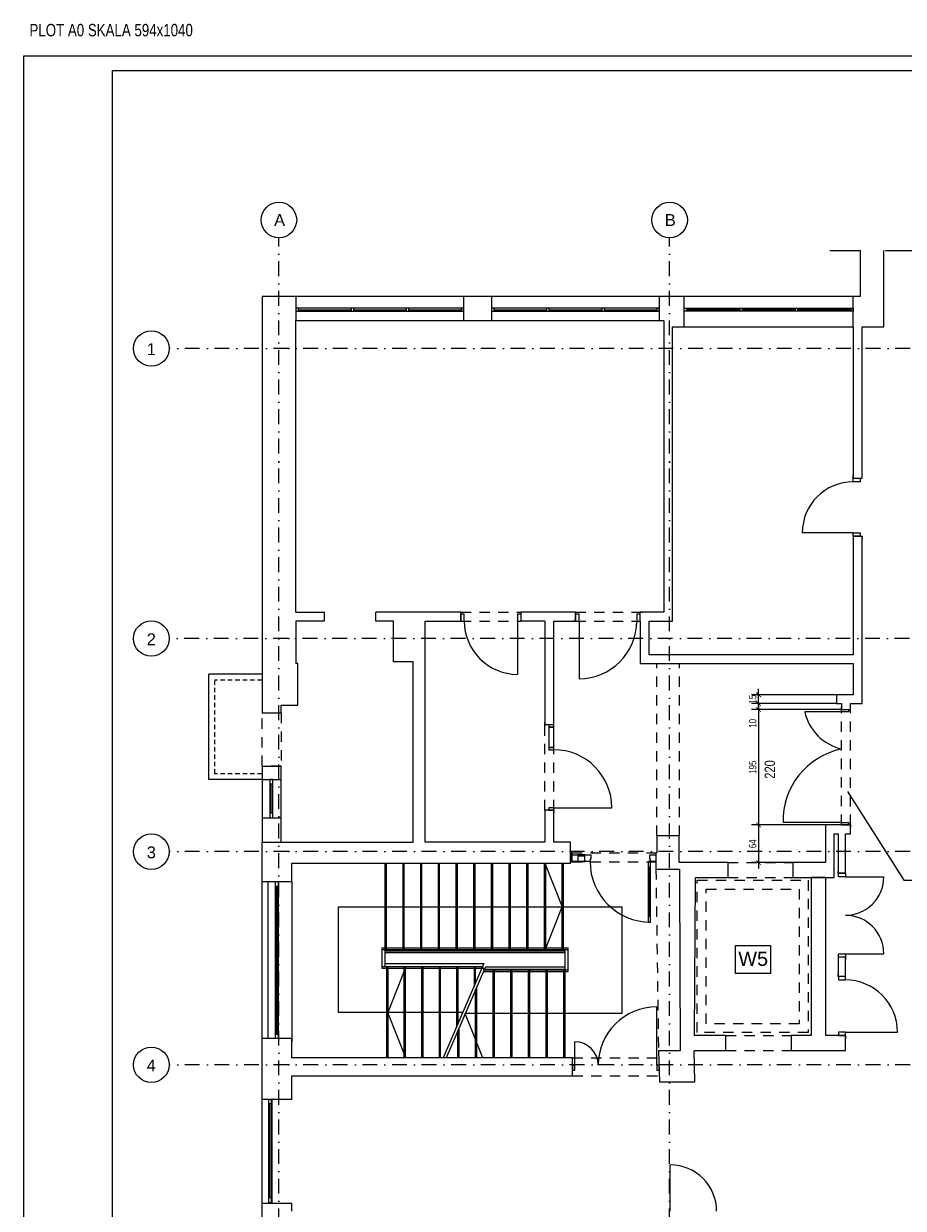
# Model space of a CAD drawing. Header units: metres. Extents: x -1395 to 3805, y -1606 to 1418.
# Tile 2 of 11: x -1395 to 90, y -583 to 1418. Entities that reach past the tile are written whole.
import ezdxf
from ezdxf.enums import TextEntityAlignment as Align

# ---------------------------------------------------------------- set-up
doc = ezdxf.new("R2010")
doc.units = ezdxf.units.M
doc.header["$LTSCALE"] = 50
doc.header["$MEASUREMENT"] = 0
for name, pattern in [('DASHDOTX2', [1, 0.5, -0.25, 0, -0.25]), ('DO', [1, 0.5, -0.24, 0.02, -0.24]), ('DP', [0.63, 0.35, -0.28]), ('Przer. długie kreski', [0.25, 0.15, -0.1])]:
    doc.linetypes.add(name, pattern=pattern)
for name, color, linetype in [('A_osie', 7, 'Continuous'), ('A_ściany', 7, 'Continuous'), ('BS_lpd', 1, 'DP'), ('BS_ram', 2, 'Continuous'), ('BZ_odn', 1, 'Continuous'), ('BZ_osd', 1, 'DO'), ('BZ_txs', 2, 'Continuous'), ('BZ_wym', 1, 'Continuous'), ('k3_projektowane sciany', 2, 'Continuous'), ('k3_sciany istn', 1, 'DP')]:
    doc.layers.add(name, color=color, linetype=linetype)
doc.styles.add('BIKTS', font='bikromsw.shx', dxfattribs={"width": 0.85})
doc.styles.add('BIKWYM', font='bikromsw.shx', dxfattribs={"width": 0.8})
doc.styles.add('GENERATED_STYLE_1', font='arial.ttf')
doc.dimstyles.new('BZ_BGR_50', dxfattribs={"dimscale": 0.5, "dimtxt": 25, "dimasz": 1.666667, "dimexe": 0, "dimexo": 0, "dimgap": 0, "dimtad": 0, "dimdec": 1, "dimrnd": 0.5, "dimzin": 9, "dimdsep": 46, "dimtxsty": 'BIKWYM', "dimblk": 'NONE', "dimcen": 0, "dimse1": 1, "dimse2": 1, "dimclrd": 256, "dimclre": 256, "dimclrt": 7, "dimadec": 0, "dimazin": 0, "dimtfac": 0.033333, "dimtdec": 1, "dimtmove": 0, "dimatfit": 3, "dimldrblk": 'NONE', "dimfxl": 1, "dimtvp": 0.8, "dimtolj": 1, "dimarcsym": 0})
doc.dimstyles.new('BZ_KP_50', dxfattribs={"dimscale": 0.5, "dimtxt": 25, "dimasz": 16, "dimexe": 24, "dimexo": 0, "dimgap": 0, "dimtad": 0, "dimdec": 1, "dimrnd": 0.5, "dimzin": 9, "dimdsep": 46, "dimtxsty": 'BIKWYM', "dimblk": 'ARCHTICK', "dimblk1": 'ARCHTICK', "dimblk2": 'WYM-KP', "dimcen": 0, "dimdle": 20, "dimclrd": 256, "dimclre": 256, "dimclrt": 7, "dimadec": 0, "dimazin": 0, "dimtfac": 0.033333, "dimtdec": 1, "dimtmove": 0, "dimatfit": 3, "dimfxl": 1, "dimtvp": 0.8, "dimtfillclr": 256, "dimtolj": 1, "dimarcsym": 0})

# ---------------------------------------------------------------- blocks, each defined once
blk = doc.blocks.new('_ArchTick')
at = {"color": 0, "linetype": 'ByBlock', "const_width": 0.15}
blk.add_lwpolyline([(-0.5, -0.5), (0.5, 0.5)], dxfattribs=at)
blk = doc.blocks.new('*D225')
at = {"layer": 'BZ_wym', "lineweight": -2}
for p, q in [((-41.2, 64.3), (-166, 64.3)), ((-154, 74.3), (-154, -9.2)), ((-68.6, 0.8), (-166, 0.8))]:
    blk.add_line(p, q, dxfattribs=at)
at = {"layer": 'Defpoints', "color": 0}
for p in [(-41.2, 64.3), (-154, 0.8), (-68.6, 0.8)]:
    blk.add_point(p, dxfattribs=at)
at = {"layer": 'BZ_wym', "lineweight": -2, "xscale": 8, "yscale": 8, "zscale": 8}
for p, rotation in [((-154, 64.3), 90), ((-154, 0.8), 270)]:
    blk.add_blockref('_ArchTick', p, dxfattribs=dict(at, rotation=rotation))
at = {"layer": 'BZ_wym', "color": 7, "insert": (-164, 32.6), "char_height": 12.5, "attachment_point": 5, "rotation": 90, "style": 'BIKWYM'}
blk.add_mtext('\\A1;64', dxfattribs=at)
blk = doc.blocks.new('WYM-KP')
blk.add_hatch(color=256).paths.add_polyline_path([(-3, 0, 1), (3, 0, 1)])
blk.add_circle((0, 0), 3)
blk = doc.blocks.new('*D226')
at = {"layer": 'BZ_wym', "lineweight": -2}
for p, q in [((-154, 269.3), (-154, 54.3)), ((-13.7, 259.3), (-166, 259.3)), ((-41.2, 64.3), (-166, 64.3))]:
    blk.add_line(p, q, dxfattribs=at)
at = {"layer": 'Defpoints', "color": 0}
for p in [(-13.7, 259.3), (-154, 64.3), (-41.2, 64.3)]:
    blk.add_point(p, dxfattribs=at)
at = {"layer": 'BZ_wym', "lineweight": -2, "xscale": 8, "yscale": 8, "zscale": 8}
for p, rotation in [((-154, 259.3), 90), ((-154, 64.3), 270)]:
    blk.add_blockref('_ArchTick', p, dxfattribs=dict(at, rotation=rotation))
at = {"layer": 'BZ_wym', "color": 7, "insert": (-164, 161.8), "char_height": 12.5, "attachment_point": 5, "rotation": 90, "style": 'BIKWYM'}
blk.add_mtext('\\A1;195', dxfattribs=at)
blk = doc.blocks.new('*D227')
at = {"layer": 'BZ_wym', "lineweight": -2}
for p, q in [((-22.6, 269.3), (-166, 269.3)), ((-154, 269.3), (-154, 277.3)), ((-154, 269.3), (-154, 259.3)), ((-13.7, 259.3), (-166, 259.3)), ((-154, 259.3), (-154, 236.6))]:
    blk.add_line(p, q, dxfattribs=at)
at = {"layer": 'Defpoints', "color": 0}
for p in [(-22.6, 269.3), (-154, 259.3), (-13.7, 259.3)]:
    blk.add_point(p, dxfattribs=at)
at = {"layer": 'BZ_wym', "lineweight": -2, "xscale": 8, "yscale": 8, "zscale": 8}
for p, rotation in [((-154, 269.3), 270), ((-154, 259.3), 90)]:
    blk.add_blockref('_ArchTick', p, dxfattribs=dict(at, rotation=rotation))
at = {"layer": 'BZ_wym', "color": 7, "insert": (-164, 236), "char_height": 12.5, "attachment_point": 5, "rotation": 90, "style": 'BIKWYM'}
blk.add_mtext('\\A1;10', dxfattribs=at)
blk = doc.blocks.new('*D228')
at = {"layer": 'BZ_wym', "lineweight": -2}
for p, q in [((-22.6, 284.3), (-166, 284.3)), ((-154, 259.3), (-154, 294.3)), ((-22.6, 269.3), (-166, 269.3))]:
    blk.add_line(p, q, dxfattribs=at)
at = {"layer": 'Defpoints', "color": 0}
for p in [(-154, 284.3), (-22.6, 284.3), (-22.6, 269.3)]:
    blk.add_point(p, dxfattribs=at)
at = {"layer": 'BZ_wym', "lineweight": -2, "xscale": 8, "yscale": 8, "zscale": 8}
for p, rotation in [((-154, 284.3), 90), ((-154, 269.3), 270)]:
    blk.add_blockref('_ArchTick', p, dxfattribs=dict(at, rotation=rotation))
at = {"layer": 'BZ_wym', "color": 7, "insert": (-164, 276.8), "char_height": 12.5, "attachment_point": 5, "rotation": 90, "style": 'BIKWYM'}
blk.add_mtext('\\A1;15', dxfattribs=at)
blk = doc.blocks.new('_None')

msp = doc.modelspace()

# ---------------------------------------------------------------- linework, layer by layer
at = {"layer": 'A_osie', "color": 18, "linetype": 'DASHDOTX2', "lineweight": 5}
for p in [(-947.31, 869.21), (-947.31, 869.21), (-964.26, 677.41), (-964.26, 677.41), (-304.26, 677.41), (-304.26, 677.41), (-947.31, 379.21), (-947.31, 379.21), (-947.31, -340.79), (-947.31, -340.79)]:
    msp.add_point(p, dxfattribs=at)
at = {"layer": 'A_ściany', "color": 1, "linetype": 'Continuous', "lineweight": 13}
for p, q in [((-992.98, 318.91), (-1082.58, 318.91)), ((-1082.58, 140.91), (-1082.58, 318.91)), ((-992.98, 140.91), (-1082.58, 140.91))]:
    msp.add_line(p, q, dxfattribs=at)
at = {"layer": 'A_ściany', "color": 1, "linetype": 'Przer. długie kreski', "lineweight": 13}
for p, q in [((-992.98, 308.91), (-1072.58, 308.91)), ((-1072.58, 150.91), (-1072.58, 308.91)), ((-992.98, 150.91), (-1072.58, 150.91))]:
    msp.add_line(p, q, dxfattribs=at)
at = {"layer": 'BS_lpd', "ltscale": 3}
msp.add_line((-33.87, 1034.96), (506.71, 1034.96), dxfattribs=at)
at = {"layer": 'BS_ram', "color": 1}
msp.add_lwpolyline([(-1395.38, -1606.3), (-1395.38, 1363.7), (3804.62, 1363.7), (3804.62, -1606.3)], close=True, dxfattribs=at)
at = {"layer": 'BS_ram'}
msp.add_lwpolyline([(-1245.38, -1581.3), (-1245.38, 1338.7), (3779.62, 1338.7), (3779.62, -1581.3)], close=True, dxfattribs=at)
at = {"layer": 'BZ_osd'}
for p, q in [((-964.26, -908.39), (-964.26, 1056.3)), ((-304.26, -908.39), (-304.26, 1056.3)), ((2701.85, 869.21), (-1149.82, 869.21)), ((2700.84, 379.21), (-1149.82, 379.21)), ((2701.85, 19.21), (-1149.82, 19.21)), ((2701.85, -340.79), (-1149.82, -340.79))]:
    msp.add_line(p, q, dxfattribs=at)
at = {"layer": 'BZ_osd', "color": 7, "linetype": 'Continuous'}
for centre in [(-964.26, 1086.3), (-304.26, 1086.3), (-1179.82, 869.21), (-1179.82, 379.21), (-1179.82, 19.21), (-1179.82, -340.79)]:
    msp.add_circle(centre, 30, dxfattribs=at)
at = {"layer": 'k3_projektowane sciany', "color": 252, "linetype": 'Continuous'}
for p, q in [((-13.71, 255.35), (-76.11, 255.35)), ((-13.71, 259.35), (-2.21, 259.35)), ((-13.71, 255.35), (-13.71, 259.35)), ((-13.71, 259.35), (-2.21, 259.35)), ((-13.71, 259.35), (-2.21, 259.35)), ((-2.21, 255.35), (-13.71, 255.35)), ((-2.21, 259.35), (-2.21, 255.35)), ((-13.71, 68.25), (-112.51, 68.25)), ((-13.71, 64.35), (-13.71, 68.25)), ((-13.71, 68.25), (-2.21, 68.25)), ((-13.71, 64.35), (-2.21, 64.35)), ((-2.21, 64.35), (-13.71, 64.35)), ((-13.71, 64.35), (-2.21, 64.35)), ((-2.21, 68.25), (-2.21, 64.35))]:
    msp.add_line(p, q, dxfattribs=at)
at = {"layer": 'k3_projektowane sciany', "linetype": 'DP', "lineweight": 5}
for p, q in [((-13.71, 64.35), (-13.71, 259.35)), ((1.29, 64.25), (1.29, 259.35))]:
    msp.add_line(p, q, dxfattribs=at)
at = {"layer": 'k3_projektowane sciany', "color": 252, "linetype": 'Continuous', "flags": 128}
msp.add_lwpolyline([(-13.71, 64.35), (-13.71, 64.35)], dxfattribs=at)
at = {"layer": 'k3_projektowane sciany', "color": 252, "linetype": 'Continuous'}
for centre, radius, start, end in [((5, 273.8), 83.18, 192.81473, 257.00192), ((11.03, 71.66), 123.59, 101.54849, 181.58228)]:
    msp.add_arc(centre, radius, start, end, dxfattribs=at)
at = {"layer": 'k3_sciany istn', "linetype": 'Continuous'}
for p, q in [((-935.51, 957.31), (-935.51, 916.81)), ((-652.21, 957.31), (-935.51, 957.31)), ((-652.21, 957.31), (-652.21, 916.81)), ((-605.21, 957.31), (-605.21, 916.81)), ((-321.91, 957.31), (-605.21, 957.31)), ((-321.91, 957.31), (-321.91, 916.81)), ((-279.71, 906.11), (-279.71, 957.31)), ((5.89, 957.31), (-279.71, 957.31)), ((5.89, 906.11), (5.89, 957.31)), ((-652.21, 937.31), (-935.51, 937.31)), ((-935.51, 937.31), (-935.51, 932.31)), ((-935.51, 932.31), (-652.21, 932.31)), ((-931.51, 937.31), (-931.51, 932.31)), ((-931.51, 934.81), (-842.41, 934.81)), ((-842.41, 937.31), (-842.41, 932.31)), ((-838.41, 937.31), (-838.41, 932.31)), ((-838.41, 934.81), (-749.31, 934.81)), ((-749.31, 937.31), (-749.31, 932.31)), ((-745.31, 937.31), (-745.31, 932.31)), ((-745.31, 934.81), (-656.21, 934.81)), ((-656.21, 937.31), (-656.21, 932.31)), ((-652.21, 932.31), (-652.21, 937.31)), ((-321.91, 937.31), (-605.21, 937.31)), ((-605.21, 937.31), (-605.21, 932.31)), ((-605.21, 932.31), (-321.91, 932.31)), ((-601.21, 937.31), (-601.21, 932.31)), ((-601.21, 934.81), (-512.11, 934.81)), ((-512.11, 937.31), (-512.11, 932.31)), ((-508.11, 937.31), (-508.11, 932.31)), ((-508.11, 934.81), (-419.01, 934.81)), ((-419.01, 937.31), (-419.01, 932.31)), ((-415.01, 937.31), (-415.01, 932.31)), ((-415.01, 934.81), (-325.91, 934.81)), ((-325.91, 937.31), (-325.91, 932.31)), ((-321.91, 932.31), (-321.91, 937.31)), ((-279.71, 932.31), (-279.71, 937.31)), ((-279.71, 937.31), (5.89, 937.31)), ((5.89, 932.31), (-279.71, 932.31)), ((-275.71, 937.31), (-275.71, 932.31)), ((-185.84, 934.81), (-275.71, 934.81)), ((-185.84, 937.31), (-185.84, 932.31)), ((-181.84, 937.31), (-181.84, 932.31)), ((-91.98, 934.81), (-181.84, 934.81)), ((-91.98, 937.31), (-91.98, 932.31)), ((-87.98, 937.31), (-87.98, 932.31)), ((1.89, 934.81), (-87.98, 934.81)), ((1.89, 937.31), (1.89, 932.31)), ((5.89, 937.31), (5.89, 932.31)), ((-935.51, 916.81), (-652.21, 916.81)), ((-605.21, 916.81), (-321.91, 916.81)), ((-279.71, 906.11), (5.89, 906.11)), ((5.89, 650.05), (5.89, 654.75)), ((5.89, 650.05), (5.89, 654.75)), ((5.89, 650.05), (17.39, 650.05)), ((5.89, 644.05), (5.89, 650.05)), ((5.89, 650.05), (17.39, 650.05)), ((5.89, 650.05), (17.39, 650.05)), ((17.39, 644.05), (5.89, 644.05)), ((17.39, 650.05), (20.89, 650.05)), ((17.39, 650.05), (17.39, 644.05)), ((17.39, 650.05), (20.89, 650.05)), ((20.89, 650.05), (20.89, 653.75)), ((20.89, 650.05), (20.89, 653.75)), ((5.89, 558.05), (-80.11, 558.05)), ((5.89, 552.05), (5.89, 558.05)), ((5.89, 558.05), (17.39, 558.05)), ((5.89, 552.05), (5.89, 547.35)), ((5.89, 552.05), (17.39, 552.05)), ((17.39, 552.05), (5.89, 552.05)), ((5.89, 552.05), (17.39, 552.05)), ((5.89, 552.05), (5.89, 547.35)), ((17.39, 558.05), (17.39, 552.05)), ((17.39, 552.05), (20.89, 552.05)), ((17.39, 552.05), (20.89, 552.05)), ((20.89, 552.05), (20.89, 548.35)), ((20.89, 552.05), (20.89, 548.35)), ((-463.21, 423.75), (-466.91, 423.75)), ((-463.21, 423.75), (-466.91, 423.75)), ((-463.21, 420.25), (-463.21, 423.75)), ((-463.21, 420.25), (-463.21, 423.75)), ((-353.81, 423.75), (-350.11, 423.75)), ((-353.81, 420.25), (-353.81, 423.75)), ((-353.81, 420.25), (-353.81, 423.75)), ((-353.81, 423.75), (-350.11, 423.75)), ((-657.11, 408.75), (-657.11, 420.25)), ((-657.11, 420.25), (-657.11, 408.75)), ((-651.11, 420.25), (-657.11, 420.25)), ((-657.11, 408.75), (-657.11, 420.25)), ((-657.11, 408.75), (-651.11, 408.75)), ((-651.11, 408.75), (-651.11, 420.25)), ((-555.11, 420.25), (-561.11, 420.25)), ((-561.11, 420.25), (-561.11, 408.75)), ((-561.11, 408.75), (-555.11, 408.75)), ((-561.11, 408.75), (-561.11, 318.75)), ((-555.11, 408.75), (-555.11, 420.25)), ((-555.11, 408.75), (-555.11, 420.25)), ((-555.11, 408.75), (-555.11, 420.25)), ((-463.21, 408.75), (-467.91, 408.75)), ((-463.21, 408.75), (-467.91, 408.75)), ((-463.21, 408.75), (-463.21, 420.25)), ((-457.21, 420.25), (-463.21, 420.25)), ((-463.21, 420.25), (-463.21, 408.75)), ((-463.21, 408.75), (-463.21, 420.25)), ((-463.21, 408.75), (-457.21, 408.75)), ((-457.21, 408.75), (-457.21, 420.25)), ((-457.21, 408.75), (-457.21, 311.35)), ((-353.81, 420.25), (-359.81, 420.25)), ((-359.81, 420.25), (-359.81, 408.75)), ((-359.81, 408.75), (-353.81, 408.75)), ((-353.81, 408.75), (-353.81, 420.25)), ((-353.81, 408.75), (-353.81, 420.25)), ((-353.81, 408.75), (-353.81, 420.25)), ((-13.71, 259.35), (-13.71, 263.05)), ((-13.71, 259.35), (-13.71, 263.05)), ((1.29, 259.35), (1.29, 263.05)), ((1.29, 259.35), (1.29, 263.05)), ((-992.58, 253.91), (-960.58, 253.91)), ((-2.21, 259.35), (1.29, 259.35)), ((-2.21, 259.35), (1.29, 259.35)), ((-515.11, 233.45), (-515.11, 237.15)), ((-515.11, 233.45), (-515.11, 237.15)), ((-508.11, 233.45), (-515.11, 233.45)), ((-508.11, 233.45), (-515.11, 233.45)), ((-500.11, 233.45), (-508.11, 233.45)), ((-508.11, 233.45), (-508.11, 229.45)), ((-500.11, 233.45), (-508.11, 233.45)), ((-500.11, 233.45), (-508.11, 233.45)), ((-508.11, 229.45), (-500.11, 229.45)), ((-508.11, 229.45), (-508.11, 195.45)), ((-500.11, 229.45), (-508.11, 229.45)), ((-500.11, 233.45), (-500.11, 237.15)), ((-500.11, 233.45), (-500.11, 237.15)), ((-500.11, 229.45), (-500.11, 233.45)), ((-500.11, 195.45), (-500.11, 229.45)), ((-508.11, 195.45), (-508.11, 191.45)), ((-500.11, 195.45), (-508.11, 195.45)), ((-508.11, 195.45), (-500.11, 195.45)), ((-508.11, 191.45), (-500.11, 191.45)), ((-500.11, 191.45), (-500.11, 195.45)), ((-992.58, 163.91), (-960.58, 163.91)), ((-992.58, 140.91), (-960.58, 140.91)), ((-992.58, 140.91), (-992.58, 76.51)), ((-974.58, 140.91), (-979.58, 140.91)), ((-979.58, 140.91), (-979.58, 76.51)), ((-974.58, 76.51), (-974.58, 140.91)), ((-960.58, 76.51), (-960.58, 140.91)), ((-974.58, 133.41), (-979.58, 133.41)), ((-977.08, 84.01), (-977.08, 133.41)), ((-974.58, 84.01), (-979.58, 84.01)), ((-515.11, 89.15), (-515.11, 85.45)), ((-508.11, 89.15), (-515.11, 89.15)), ((-508.11, 89.15), (-515.11, 89.15)), ((-515.11, 89.15), (-515.11, 85.45)), ((-500.11, 93.15), (-508.11, 93.15)), ((-508.11, 93.15), (-508.11, 89.15)), ((-500.11, 89.15), (-508.11, 89.15)), ((-508.11, 89.15), (-500.11, 89.15)), ((-500.11, 89.15), (-508.11, 89.15)), ((-500.11, 89.15), (-500.11, 93.15)), ((-500.11, 93.15), (-401.81, 93.15)), ((-500.11, 89.15), (-500.11, 85.45)), ((-500.11, 89.15), (-500.11, 85.45)), ((-992.58, 76.51), (-960.58, 76.51)), ((-979.58, 76.51), (-974.58, 76.51)), ((-2.21, 64.35), (1.29, 64.35)), ((-2.21, 64.35), (1.29, 64.35)), ((1.29, 64.25), (1.29, 60.55)), ((1.29, 64.25), (1.29, 60.55)), ((-469.44, 17), (-469.44, 14)), ((-469.44, 14), (-469.44, 2.5)), ((-469.44, 14), (-459.44, 14)), ((-469.44, 2.5), (-469.44, 14)), ((-469.44, 14), (-469.44, 2.5)), ((-469.44, 2.5), (-469.44, 2)), ((-459.44, 2.5), (-469.44, 2.5)), ((-459.44, 14), (-459.44, 2.5)), ((-447.44, 14), (-459.44, 14)), ((-459.44, 14), (-459.44, 2.5)), ((-459.44, 12.2), (-447.44, 12.2)), ((-459.44, 2.5), (-447.44, 2.5)), ((-447.44, 2.5), (-459.44, 2.5)), ((-447.44, 2.5), (-447.44, 14)), ((-447.44, 14), (-437.44, 14)), ((-447.44, 2.5), (-447.44, 14)), ((-438.64, 2.5), (-447.44, 2.5)), ((-437.44, 6.5), (-438.64, 6.5)), ((-438.64, 6.5), (-438.64, 2.5)), ((-437.44, 14), (-437.44, 6.5)), ((-340.31, 2.5), (-340.31, -7.5)), ((-336.31, 2.5), (-340.31, 2.5)), ((-337.51, 6.5), (-337.51, 14)), ((-337.51, 14), (-327.51, 14)), ((-336.31, 6.5), (-337.51, 6.5)), ((-336.31, 2.5), (-336.31, 6.5)), ((-327.51, 2.5), (-336.31, 2.5)), ((-336.31, -7.5), (-336.31, 2.5)), ((-327.51, 17), (-327.51, 14)), ((-327.51, 14), (-327.51, 2.5)), ((-327.51, 14), (-327.51, 2.5)), ((-327.51, 14), (-327.51, 2.5)), ((-327.51, 2.5), (-327.51, 2)), ((-206.01, 0.81), (-206.01, -24.19)), ((-96.01, 0.81), (-96.01, -24.19)), ((-784.51, -175.5), (-784.51, 0)), ((-783.01, 0), (-783.01, -148.2)), ((-754.61, -148.2), (-754.61, 0)), ((-753.11, 0), (-753.11, -148.2)), ((-724.71, -148.2), (-724.71, 0)), ((-723.21, 0), (-723.21, -148.2)), ((-694.81, -148.2), (-694.81, 0)), ((-693.31, 0), (-693.31, -148.2)), ((-664.91, -148.2), (-664.91, 0)), ((-663.41, 0), (-663.41, -148.2)), ((-635.01, -148.2), (-635.01, 0)), ((-633.51, 0), (-633.51, -148.2)), ((-605.11, -148.2), (-605.11, 0)), ((-603.61, 0), (-603.61, -148.2)), ((-575.21, -148.2), (-575.21, 0)), ((-573.71, 0), (-573.71, -148.2)), ((-545.31, -148.2), (-545.31, 0)), ((-543.81, 0), (-543.81, -148.2)), ((-515.41, -148.2), (-515.41, 0)), ((-515.13, 0), (-485.51, -74.1)), ((-513.91, 0), (-513.91, -148.2)), ((-485.51, -148.2), (-485.51, 0)), ((-484.01, 0), (-484.01, -148.2)), ((-340.31, -7.5), (-340.31, -89.83)), ((-338.31, -7.5), (-340.31, -7.5)), ((-340.31, -7.5), (-336.31, -7.5)), ((-338.31, -7.5), (-338.31, -89.83)), ((-336.31, -7.5), (-338.31, -7.5)), ((-338.31, -89.83), (-338.31, -7.5)), ((-338.31, -89.83), (-338.31, -7.5)), ((-336.31, -89.83), (-336.31, -7.5)), ((-19.46, -17.29), (-19.46, -13.59)), ((-19.46, -17.29), (-19.46, -13.59)), ((-18.96, -17.29), (-19.46, -17.29)), ((-18.96, -17.29), (-19.46, -17.29)), ((-7.46, -17.29), (-18.96, -17.29)), ((-18.96, -23.29), (-18.96, -17.29)), ((-18.96, -17.29), (-7.46, -17.29)), ((-7.46, -17.29), (-18.96, -17.29)), ((-7.46, -17.29), (-7.46, -13.59)), ((-7.46, -17.29), (-7.46, -13.59)), ((-7.46, -17.29), (-7.46, -23.29)), ((-992.98, -26), (-992.98, -301.9)), ((-982.98, -31.45), (-982.98, -296.45)), ((-969.98, -296.45), (-969.98, -31.45)), ((-969.98, -38.95), (-964.98, -38.95)), ((-968.48, -288.95), (-968.48, -38.95)), ((-966.48, -288.95), (-966.48, -38.95)), ((-964.98, -296.45), (-964.98, -31.45)), ((-942.51, -31.45), (-942.51, -301.9)), ((-7.46, -23.29), (-18.96, -23.29)), ((-7.46, -23.29), (57.54, -23.29)), ((-863.51, -74.1), (-384.51, -74.1)), ((-863.51, -252.4), (-863.51, -74.1)), ((-515.13, -148.2), (-485.51, -74.1)), ((-384.51, -254.45), (-384.51, -74.1)), ((-340.31, -89.83), (-338.31, -89.83)), ((-336.31, -89.83), (-340.31, -89.83)), ((-340.31, -89.83), (-340.31, -99.83)), ((-340.31, -99.83), (-336.31, -99.83)), ((-338.31, -89.83), (-336.31, -89.83)), ((-336.31, -99.83), (-336.31, -89.83)), ((-790.51, -143.3), (-790.51, -177.6)), ((-790.51, -143.3), (-475.51, -143.3)), ((-790.51, -146.3), (-475.51, -146.3)), ((-785.51, -151.3), (-480.51, -151.3)), ((-785.51, -151.3), (-785.51, -169.6)), ((-481.51, -148.2), (-784.51, -148.2)), ((-481.51, -148.2), (-481.51, -329.3)), ((-480.51, -175.3), (-480.51, -151.3)), ((-475.51, -183.3), (-475.51, -143.3)), ((-19.46, -159.29), (-19.46, -162.99)), ((-18.96, -159.29), (-19.46, -159.29)), ((-18.96, -159.29), (-19.46, -159.29)), ((-19.46, -159.29), (-19.46, -162.99)), ((-18.96, -159.29), (-18.96, -153.29)), ((-18.96, -153.29), (-7.46, -153.29)), ((-7.46, -159.29), (-18.96, -159.29)), ((-7.46, -159.29), (-18.96, -159.29)), ((-7.46, -159.29), (-18.96, -159.29)), ((-7.46, -153.29), (-7.46, -159.29)), ((-7.46, -153.29), (57.54, -153.29)), ((-7.46, -159.29), (-7.46, -162.99)), ((-7.46, -191.49), (-7.46, -159.29)), ((-7.46, -159.29), (-7.46, -162.99)), ((-790.51, -174.6), (-620.15, -174.6)), ((-790.51, -177.6), (-621.45, -177.6)), ((-785.51, -169.6), (-618, -169.6)), ((-620.54, -175.5), (-784.51, -175.5)), ((-782.01, -329.3), (-782.01, -175.5)), ((-780.51, -175.5), (-780.51, -329.3)), ((-749.77, -175.5), (-780.51, -252.4)), ((-752.41, -329.3), (-752.41, -175.5)), ((-750.91, -175.5), (-750.91, -329.3)), ((-722.81, -329.3), (-722.81, -175.5)), ((-721.31, -175.5), (-721.31, -329.3)), ((-693.21, -329.3), (-693.21, -175.5)), ((-691.71, -175.5), (-691.71, -329.3)), ((-618, -169.6), (-686.79, -329.3)), ((-615.46, -175.3), (-681.79, -329.3)), ((-663.61, -275.48), (-663.61, -175.5)), ((-662.11, -175.5), (-662.11, -272)), ((-634.01, -206.77), (-634.01, -175.5)), ((-632.51, -175.5), (-632.51, -203.29)), ((-481.51, -179.6), (-617.31, -179.6)), ((-615.46, -175.3), (-480.51, -175.3)), ((-602.21, -329.3), (-602.21, -179.6)), ((-600.71, -179.6), (-600.71, -329.3)), ((-572.41, -329.3), (-572.41, -179.6)), ((-570.91, -179.6), (-570.91, -329.3)), ((-542.61, -329.3), (-542.61, -179.6)), ((-541.11, -179.6), (-541.11, -329.3)), ((-512.81, -329.3), (-512.81, -179.6)), ((-511.31, -179.6), (-511.31, -329.3)), ((-483.01, -329.3), (-483.01, -179.6)), ((-618.9, -183.3), (-475.51, -183.3)), ((-617.61, -180.3), (-475.51, -180.3)), ((-19.46, -191.49), (-19.46, -187.79)), ((-19.46, -191.49), (-19.46, -187.79)), ((-18.96, -191.49), (-19.46, -191.49)), ((-18.96, -191.49), (-19.46, -191.49)), ((-7.46, -191.49), (-18.96, -191.49)), ((-18.96, -191.49), (-18.96, -197.49)), ((-7.46, -191.49), (-18.96, -191.49)), ((-7.46, -191.49), (-18.96, -191.49)), ((-18.96, -197.49), (-7.46, -197.49)), ((-7.46, -191.49), (-7.46, -186.79)), ((-7.46, -191.49), (-7.46, -186.79)), ((-7.46, -197.49), (-7.46, -191.49)), ((-632.01, -329.3), (-632.01, -213.73)), ((-630.51, -210.25), (-630.51, -329.3)), ((-653.67, -252.4), (-863.51, -252.4)), ((-749.77, -329.3), (-780.51, -252.4)), ((-384.51, -254.45), (-649.55, -254.45)), ((-619.63, -329.3), (-649.55, -254.45)), ((-326.01, -341.7), (-326.01, -242.9)), ((-660.31, -279.43), (-660.31, -329.3)), ((-969.98, -288.95), (-964.98, -288.95)), ((-661.81, -329.3), (-661.81, -282.91)), ((-18.96, -291.49), (-19.46, -291.49)), ((-18.96, -291.49), (-19.46, -291.49)), ((-7.46, -285.49), (-18.96, -285.49)), ((-18.96, -285.49), (-18.96, -291.49)), ((-7.46, -291.49), (-18.96, -291.49)), ((-18.96, -291.49), (-7.46, -291.49)), ((-7.46, -291.49), (-18.96, -291.49)), ((-7.46, -291.49), (-7.46, -285.49)), ((-7.46, -285.49), (80.54, -285.49)), ((-7.46, -291.49), (-7.46, -296.19)), ((-7.46, -291.49), (-7.46, -296.19)), ((-464.51, -341.7), (-464.51, -302)), ((-468.51, -341.7), (-468.51, -339.7)), ((-468.51, -341.7), (-468.51, -339.7)), ((-322.01, -341.7), (-322.01, -339.7)), ((-322.01, -341.7), (-322.01, -339.7)), ((-468.51, -349.7), (-468.51, -341.7)), ((-464.51, -341.7), (-468.51, -341.7)), ((-468.51, -341.7), (-468.51, -349.7)), ((-468.51, -349.7), (-468.51, -341.7)), ((-468.51, -349.7), (-464.51, -349.7)), ((-464.51, -349.7), (-464.51, -341.7)), ((-322.01, -341.7), (-326.01, -341.7)), ((-326.01, -341.7), (-326.01, -349.7)), ((-326.01, -349.7), (-322.01, -349.7)), ((-322.01, -349.7), (-322.01, -341.7)), ((-322.01, -349.7), (-322.01, -341.7)), ((-322.01, -349.7), (-322.01, -341.7)), ((-942.51, -399.29), (-992.98, -399.29)), ((-976.98, -399.29), (-981.98, -399.29)), ((-981.98, -399.29), (-981.98, -573.31)), ((-976.98, -573.31), (-976.98, -399.29)), ((-975.91, -573.31), (-975.91, -399.29)), ((-992.98, -402.69), (-992.98, -573.31)), ((-976.98, -406.79), (-981.98, -406.79)), ((-979.48, -565.81), (-979.48, -406.79)), ((-303.16, -588.29), (-303.16, -510.03)), ((-942.51, -575.29), (-992.98, -575.29)), ((-976.98, -565.81), (-981.98, -565.81)), ((-981.98, -573.31), (-976.98, -573.31))]:
    msp.add_line(p, q, dxfattribs=at)
at = {"layer": 'k3_sciany istn', "linetype": 'DP'}
for p, q in [((-657.11, 423.75), (-555.11, 423.75)), ((-463.21, 423.75), (-353.81, 423.75)), ((-657.11, 408.75), (-555.11, 408.75)), ((-463.21, 408.75), (-353.81, 408.75)), ((-326.11, 45.75), (-326.11, 336.85)), ((-287.51, 45.75), (-287.51, 336.85)), ((-515.11, 89.15), (-515.11, 233.45)), ((-500.11, 89.15), (-500.11, 233.45)), ((-469.44, 17), (-327.51, 17)), ((-469.44, 2), (-327.51, 2)), ((-206.01, 0.81), (-96.01, 0.81)), ((-327.51, -10.4), (-323.01, -317)), ((-206.01, -24.19), (-96.01, -24.19)), ((-209.11, -291.49), (-99.11, -291.49)), ((-209.11, -316.49), (-99.11, -316.49)), ((-468.51, -329.3), (-323.01, -329.3)), ((-468.51, -359.3), (-322.01, -359.3))]:
    msp.add_line(p, q, dxfattribs=at)
at = {"layer": 'k3_sciany istn', "linetype": 'Continuous', "flags": 128}
for points in [[(17.64, 1034.96), (17.64, 957.31)], [(57.64, 906.11), (57.64, 1034.96)], [(-935.51, 957.31), (-992.58, 957.31)], [(-992.58, 957.31), (-992.58, 336.85)], [(-605.21, 957.31), (-652.21, 957.31)], [(-314.31, 957.31), (-321.91, 957.31)], [(-279.71, 957.31), (-314.31, 957.31)], [(17.64, 957.31), (5.89, 957.31)], [(-935.51, 423.75), (-935.51, 916.81)], [(-652.21, 916.81), (-605.21, 916.81)], [(-321.91, 916.81), (-314.31, 916.81)], [(-314.31, 916.81), (-314.31, 906.11)], [(-314.31, 906.11), (-314.31, 423.75)], [(-299.31, 906.11), (-279.71, 906.11)], [(-299.31, 423.75), (-299.31, 906.11)], [(5.89, 906.11), (5.89, 650.05)], [(20.89, 906.11), (57.64, 906.11)], [(20.89, 650.05), (20.89, 906.11)], [(5.89, 552.05), (5.89, 351.85)], [(20.89, 269.35), (20.89, 552.05)], [(-935.51, 423.75), (-887.62, 423.75), (-887.62, 408.75), (-935.51, 408.75)], [(-463.21, 423.75), (-555.11, 423.75)], [(-515.11, 408.75), (-555.11, 408.75), (-555.11, 423.75)], [(-314.31, 423.75), (-353.81, 423.75)], [(-299.31, 408.75), (-299.31, 423.75)], [(-935.51, 408.75), (-935.51, 336.85)], [(-515.11, 408.75), (-515.11, 233.45)], [(-500.11, 408.75), (-463.21, 408.75)], [(-500.11, 233.45), (-500.11, 408.75)], [(-353.81, 408.75), (-353.81, 336.85)], [(-338.81, 408.75), (-299.31, 408.75)], [(-338.81, 351.85), (-338.81, 408.75)], [(5.89, 351.85), (-338.81, 351.85)], [(-992.58, 336.85), (-992.58, 266.71)], [(-932.41, 336.85), (-935.51, 336.85)], [(-932.41, 266.71), (-932.41, 336.85)], [(-353.81, 336.85), (5.89, 336.85)], [(5.89, 336.85), (5.89, 284.35)], [(5.89, 284.35), (-22.61, 284.35)], [(-22.61, 284.35), (-22.61, 269.35)], [(-992.58, 266.71), (-992.58, 253.91)], [(-960.58, 266.71), (-932.41, 266.71)], [(-960.58, 253.91), (-960.58, 266.71)], [(-22.61, 269.35), (-13.71, 269.35)], [(-13.71, 269.35), (-13.71, 259.35)], [(1.29, 269.35), (20.89, 269.35)], [(1.29, 259.35), (1.29, 269.35)], [(-992.58, 163.91), (-992.58, 140.91)], [(-960.58, 140.91), (-960.58, 163.91)], [(-515.11, 89.15), (-515.11, 35)], [(-500.11, 35), (-500.11, 89.15)], [(-992.58, 76.51), (-992.58, 35)], [(-960.58, 35), (-960.58, 76.51)], [(-13.71, 64.35), (-41.21, 64.35)], [(-41.21, 64.35), (-41.21, 0.81)], [(1.29, 64.35), (1.29, 64.25)], [(1.29, 49.35), (1.29, 64.35)], [(-288.11, 45.75), (-326.11, 45.75)], [(-326.11, 45.75), (-326.11, 17.05)], [(-288.1, 0.81), (-288.11, 45.75)], [(-26.21, 49.35), (-19.46, 49.35)], [(-26.21, -24.19), (-26.21, 49.35)], [(-19.46, 49.35), (-19.46, -17.29)], [(-7.46, 49.35), (1.29, 49.35)], [(-7.46, -17.29), (-7.46, 49.35)], [(-992.98, 35), (-992.98, -31.45)], [(-992.58, 35), (-960.58, 35)], [(-471.81, 35), (-500.11, 35)], [(-471.81, 0), (-471.81, 35)], [(-469.44, 17), (-471.76, 17)], [(-471.76, 17), (-471.76, 2)], [(-471.76, 2), (-469.44, 2)], [(-326.11, 17.05), (-327.51, 17.05)], [(-327.51, 17.05), (-327.51, 17)], [(-327.51, 2), (-327.51, -10.4)], [(-260.07, 0.81), (-288.1, 0.81)], [(-206.01, 0.81), (-260.07, 0.81)], [(-41.21, 0.81), (-96.01, 0.81)], [(-942.51, 0), (-471.81, 0)], [(-942.51, -31.45), (-942.51, 0)], [(-327.51, -10.4), (-287.51, -10.4)], [(-287.51, -10.4), (-287.45, -28.15)], [(-992.98, -31.45), (-942.51, -31.45)], [(-287.45, -28.15), (-286.55, -317)], [(-261.98, -291.49), (-260.61, -28.09)], [(-260.61, -28.09), (-260.59, -24.19)], [(-260.59, -24.19), (-260.07, -24.19)], [(-260.07, -24.19), (-206.01, -24.19)], [(-96.01, -24.19), (-26.21, -24.19)], [(-65.21, -24.19), (-65.21, -291.49)], [(-40.21, -24.19), (-65.21, -24.19)], [(-40.21, -291.49), (-40.21, -24.19)], [(-19.46, -159.29), (-19.46, -191.49)], [(-992.98, -296.45), (-992.98, -402.69)], [(-942.51, -296.45), (-992.98, -296.45)], [(-942.51, -329.3), (-942.51, -296.45)], [(-209.11, -291.49), (-261.98, -291.49)], [(-209.11, -316.49), (-209.11, -291.49)], [(-65.21, -291.49), (-99.11, -291.49)], [(-99.11, -291.49), (-99.11, -316.49)], [(-19.46, -291.49), (-40.21, -291.49)], [(-7.46, -316.49), (-7.46, -291.49)], [(-286.55, -317), (-323.01, -317)], [(-323.01, -317), (-321.59, -369.63)], [(-262.54, -317), (-262.12, -317)], [(-261.91, -369.63), (-262.54, -317)], [(-262.12, -317), (-262.11, -316.49)], [(-262.11, -316.49), (-209.11, -316.49)], [(-99.11, -316.49), (-7.46, -316.49)], [(-468.51, -329.3), (-942.51, -329.3)], [(-468.51, -359.3), (-468.51, -329.3)], [(-942.51, -399.29), (-942.51, -359.3)], [(-942.51, -359.3), (-468.51, -359.3)], [(-321.59, -369.63), (-261.91, -369.63)], [(-992.98, -573.31), (-992.98, -775.78)], [(-942.51, -588.29), (-942.51, -575.29)]]:
    msp.add_lwpolyline(points, dxfattribs=at)
at = {"layer": 'k3_sciany istn', "linetype": 'Continuous'}
for points in [[(-992.98, 35), (-737.61, 35), (-737.61, 339.95), (-770.61, 339.95), (-770.61, 408.75), (-800.62, 408.75), (-800.62, 423.75)], [(-515.11, 35), (-717.11, 35), (-717.11, 408.75), (-657.11, 408.75), (-657.11, 423.75), (-800.62, 423.75)]]:
    msp.add_lwpolyline(points, dxfattribs=at)
at = {"layer": 'k3_sciany istn', "linetype": 'Continuous', "lineweight": -3, "flags": 128}
msp.add_lwpolyline([(-515.11, 423.75), (-515.11, 423.75)], dxfattribs=at)
at = {"layer": 'k3_sciany istn', "linetype": 'Continuous'}
msp.add_lwpolyline([(-651.11, 408.75, 0.4142136), (-561.11, 318.75), (-561.11, 318.75)], format="xyb", dxfattribs=at)
at = {"layer": 'k3_sciany istn', "linetype": 'DP'}
for points in [[(-992.58, 253.91), (-960.58, 253.91), (-960.58, 163.91), (-992.58, 163.91)], [(-257.71, -29.19), (-70.21, -29.19), (-70.21, -286.49), (-257.71, -286.49)], [(-85.21, -44.19), (-85.21, -271.49), (-242.71, -271.49), (-242.71, -44.19)]]:
    msp.add_lwpolyline(points, close=True, dxfattribs=at)
at = {"layer": 'k3_sciany istn', "linetype": 'Continuous', "flags": 128}
for points in [[(-193.25, -139.17), (-133.88, -139.17), (-133.88, -186.89), (-193.25, -186.89)], [(-784.51, -148.2), (-481.51, -148.2), (-481.51, -179.6), (-617.31, -179.6), (-620.54, -175.5), (-784.51, -175.5)]]:
    msp.add_lwpolyline(points, close=True, dxfattribs=at)
at = {"layer": 'k3_sciany istn', "linetype": 'Continuous'}
for centre, radius, start, end in [((5.89, 558.05), 86, 90, 180), ((-457.21, 408.75), 97.4, 270, 0), ((-500.11, 93.15), 98.3, 0, 90), ((-336.31, 2.5), 102.33, 180, 270), ((-7.46, -23.29), 65, 270, 0), ((-7.46, -153.29), 65, 0, 90), ((-7.46, -285.49), 88, 0, 90), ((-326.01, -341.7), 98.8, 90, 180), ((-464.51, -341.7), 39.7, 0, 90), ((-303.16, -588.29), 78.27, 0, 90)]:
    msp.add_arc(centre, radius, start, end, dxfattribs=at)
msp.add_point((-947.31, 19.21), dxfattribs=at)
msp.add_point((-947.31, 19.21), dxfattribs=at)

# ---------------------------------------------------------------- texts
at = {"layer": 'BZ_osd', "color": 7, "linetype": 'Continuous', "style": 'GENERATED_STYLE_1'}
for tag, text, p in [('A', 'A', (-963.12, 1086.3)), ('B', 'A', (-303.12, 1086.3)), ('1', '1', (-1179.82, 868.06)), ('2', '2', (-1179.82, 378.06)), ('3', '1', (-1179.82, 18.06)), ('4', '1', (-1179.82, -341.94))]:
    msp.add_attdef(tag, text=text, height=20, dxfattribs=at).set_placement(p, align=Align.MIDDLE_CENTER)
at = {"layer": 'BZ_txs', "color": 3, "style": 'BIKTS', "width": 0.8}
msp.add_text('PLOT A0 SKALA 594x1040', height=21, dxfattribs=at).set_placement((-1385.61, 1396.61))
at = {"layer": 'BZ_txs', "style": 'BIKTS', "width": 0.8}
msp.add_text('220', height=17.5, rotation=90, dxfattribs=at).set_placement((-126.32, 142.52))
at = {"layer": 'k3_sciany istn', "linetype": 'Continuous', "insert": (-188.25, -161.86), "char_height": 23.999, "attachment_point": 4, "style": 'GENERATED_STYLE_1'}
msp.add_mtext('\\A1;{\\fArial|b0|i0|c238|p38;W5}', dxfattribs=at)

# ---------------------------------------------------------------- dimensions: what is measured, and where the dimension line sits
at = {"layer": 'BZ_wym'}
for base, p1, p2, picture, middle in [((-153.96, 284.35), (-22.61, 269.35), (-22.61, 284.35), '*D228', (-163.96, 276.85)), ((-153.96, 259.35), (-22.61, 269.35), (-13.71, 259.35), '*D227', (-163.96, 235.97)), ((-153.96, 64.35), (-13.71, 259.35), (-41.21, 64.35), '*D226', (-163.96, 161.85)), ((-153.96, 0.81), (-41.21, 64.35), (-68.61, 0.81), '*D225', (-163.96, 32.58))]:
    dim = msp.add_linear_dim(base=base, p1=p1, p2=p2, angle=90, dimstyle='BZ_KP_50', override={"dimdec": 0, "dimrnd": 1, "dimatfit": 1}, dxfattribs=at)
    dim.commit()
    dim.dimension.update_dxf_attribs({"geometry": picture, "text_midpoint": middle})

# ---------------------------------------------------------------- leaders
at = {"layer": 'BZ_odn'}
msp.add_leader([(-3.78, 120.66), (91.48, -29.14), (272.81, -29.14)], dimstyle='BZ_BGR_50', dxfattribs=at)

doc.saveas('drawing.dxf')
